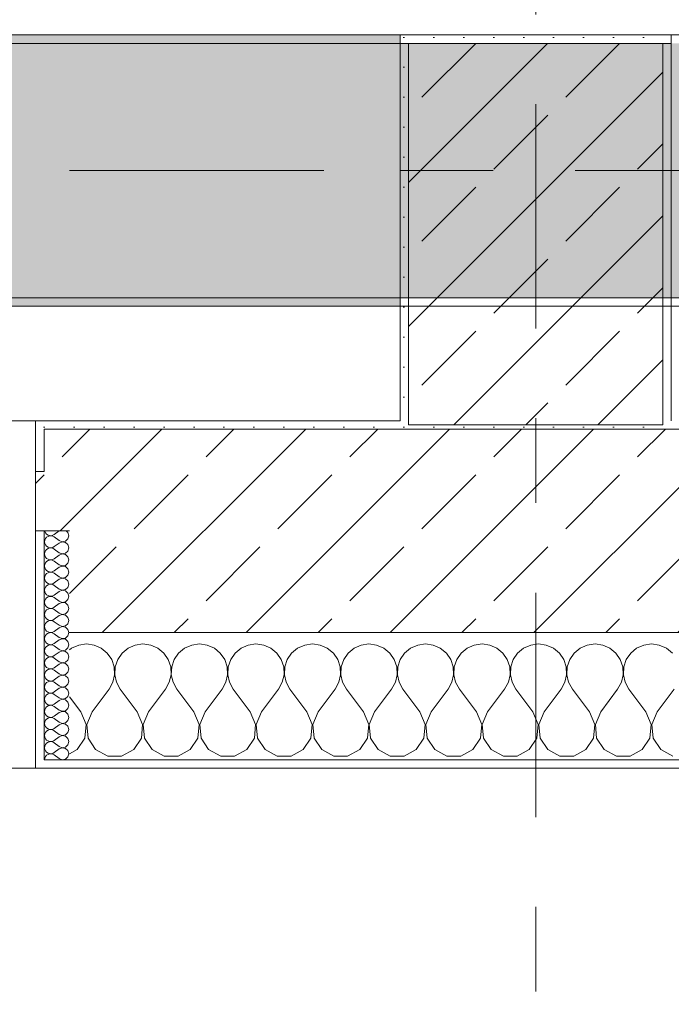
# Model space of a CAD drawing. Header units: metres. Extents: x -3.6 to 84.5, y -11 to 16.8.
# Tile 97 of 124: x 32.3 to 33.1, y -0.4 to 0.7. Entities that reach past the tile are written whole.
import ezdxf

# ---------------------------------------------------------------- set-up
doc = ezdxf.new("R2010")
doc.units = ezdxf.units.M
doc.header["$MEASUREMENT"] = 0
doc.linetypes.add('Achse', pattern=[0.2, 0.1, -0.05, 0, -0.05])
doc.linetypes.add('Strichlinie doppelt', pattern=[0.546806, 0.264583, -0.105833, 0.070556, -0.105833])
for name, color, linetype in [('451 - Universal.Achsen Raster', 7, 'Continuous'), ('604 - Struktur.Wand Aussen', 7, 'Continuous'), ('607 - Struktur.Stütze', 7, 'Continuous'), ('608 - Struktur.Träger', 7, 'Continuous')]:
    doc.layers.add(name, color=color, linetype=linetype)
pattern_1 = [(45, (0, 0), (-0.08485281, 0.08485281), []), (45, (-0.04243, 0.04243), (-0.08485281, 0.08485281), [0.09, -0.03])]
pattern_2 = [(45, (0, 0), (-0.01767767, 0.01767767), [0, -0.025])]
pattern_3 = [(0, (0, 0), (0, 0.08660254), [0, -0.05]), (0, (0.025, 0.0433), (0, 0.08660254), [0, -0.05])]

# ---------------------------------------------------------------- blocks, each defined once
blk = doc.blocks.new('*X81')
at = {"layer": '604 - Struktur.Wand Aussen', "color": 7, "linetype": 'Continuous', "lineweight": 5}
for p, q in [((32.3909, -0.0096), (32.3825, -0.0133)), ((32.4, -0.0083), (32.3909, -0.0096)), ((32.4091, -0.0096), (32.4, -0.0083)), ((32.4175, -0.0133), (32.4091, -0.0096)), ((32.4576, -0.0096), (32.4491, -0.0133)), ((32.4667, -0.0083), (32.4576, -0.0096)), ((32.4758, -0.0096), (32.4667, -0.0083)), ((32.4842, -0.0133), (32.4758, -0.0096)), ((32.5242, -0.0096), (32.5158, -0.0133)), ((32.5333, -0.0083), (32.5242, -0.0096)), ((32.5424, -0.0096), (32.5333, -0.0083)), ((32.5509, -0.0133), (32.5424, -0.0096)), ((32.5909, -0.0096), (32.5825, -0.0133)), ((32.6, -0.0083), (32.5909, -0.0096)), ((32.6091, -0.0096), (32.6, -0.0083)), ((32.6175, -0.0133), (32.6091, -0.0096)), ((32.6576, -0.0096), (32.6491, -0.0133)), ((32.6667, -0.0083), (32.6576, -0.0096)), ((32.6758, -0.0096), (32.6667, -0.0083)), ((32.6842, -0.0133), (32.6758, -0.0096)), ((32.7242, -0.0096), (32.7158, -0.0133)), ((32.7333, -0.0083), (32.7242, -0.0096)), ((32.7424, -0.0096), (32.7333, -0.0083)), ((32.7509, -0.0133), (32.7424, -0.0096)), ((32.7909, -0.0096), (32.7825, -0.0133)), ((32.8, -0.0083), (32.7909, -0.0096)), ((32.8091, -0.0096), (32.8, -0.0083)), ((32.8175, -0.0133), (32.8091, -0.0096)), ((32.8576, -0.0096), (32.8491, -0.0133)), ((32.8667, -0.0083), (32.8576, -0.0096)), ((32.8758, -0.0096), (32.8667, -0.0083)), ((32.8842, -0.0133), (32.8758, -0.0096)), ((32.9242, -0.0096), (32.9158, -0.0133)), ((32.9333, -0.0083), (32.9242, -0.0096)), ((32.9424, -0.0096), (32.9333, -0.0083)), ((32.9509, -0.0133), (32.9424, -0.0096)), ((32.9909, -0.0096), (32.9825, -0.0133)), ((33, -0.0083), (32.9909, -0.0096)), ((33.0091, -0.0096), (33, -0.0083)), ((33.0175, -0.0133), (33.0091, -0.0096)), ((33.0576, -0.0096), (33.0491, -0.0133)), ((33.0667, -0.0083), (33.0576, -0.0096)), ((33.0758, -0.0096), (33.0667, -0.0083)), ((33.0842, -0.0133), (33.0758, -0.0096)), ((32.3825, -0.0133), (32.38, -0.0154)), ((32.4246, -0.0192), (32.4175, -0.0133)), ((32.4298, -0.0268), (32.4246, -0.0192)), ((32.4421, -0.0192), (32.4369, -0.0268)), ((32.4491, -0.0133), (32.4421, -0.0192)), ((32.4913, -0.0192), (32.4842, -0.0133)), ((32.4965, -0.0268), (32.4913, -0.0192)), ((32.5087, -0.0192), (32.5035, -0.0268)), ((32.5158, -0.0133), (32.5087, -0.0192)), ((32.5579, -0.0192), (32.5509, -0.0133)), ((32.5631, -0.0268), (32.5579, -0.0192)), ((32.5754, -0.0192), (32.5702, -0.0268)), ((32.5825, -0.0133), (32.5754, -0.0192)), ((32.6246, -0.0192), (32.6175, -0.0133)), ((32.6298, -0.0268), (32.6246, -0.0192)), ((32.6421, -0.0192), (32.6369, -0.0268)), ((32.6491, -0.0133), (32.6421, -0.0192)), ((32.6913, -0.0192), (32.6842, -0.0133)), ((32.6965, -0.0268), (32.6913, -0.0192)), ((32.7087, -0.0192), (32.7035, -0.0268)), ((32.7158, -0.0133), (32.7087, -0.0192)), ((32.7579, -0.0192), (32.7509, -0.0133)), ((32.7631, -0.0268), (32.7579, -0.0192)), ((32.7754, -0.0192), (32.7702, -0.0268)), ((32.7825, -0.0133), (32.7754, -0.0192)), ((32.8246, -0.0192), (32.8175, -0.0133)), ((32.8298, -0.0268), (32.8246, -0.0192)), ((32.8421, -0.0192), (32.8369, -0.0268)), ((32.8491, -0.0133), (32.8421, -0.0192)), ((32.8913, -0.0192), (32.8842, -0.0133)), ((32.8965, -0.0268), (32.8913, -0.0192)), ((32.9087, -0.0192), (32.9035, -0.0268)), ((32.9158, -0.0133), (32.9087, -0.0192)), ((32.9579, -0.0192), (32.9509, -0.0133)), ((32.9631, -0.0268), (32.9579, -0.0192)), ((32.9754, -0.0192), (32.9702, -0.0268)), ((32.9825, -0.0133), (32.9754, -0.0192)), ((33.0246, -0.0192), (33.0175, -0.0133)), ((33.0298, -0.0268), (33.0246, -0.0192)), ((33.0421, -0.0192), (33.0369, -0.0268)), ((33.0491, -0.0133), (33.0421, -0.0192)), ((33.0913, -0.0192), (33.0842, -0.0133)), ((32.4328, -0.0355), (32.4298, -0.0268)), ((32.4369, -0.0268), (32.4339, -0.0355)), ((32.4994, -0.0355), (32.4965, -0.0268)), ((32.5035, -0.0268), (32.5006, -0.0355)), ((32.5661, -0.0355), (32.5631, -0.0268)), ((32.5702, -0.0268), (32.5672, -0.0355)), ((32.6328, -0.0355), (32.6298, -0.0268)), ((32.6369, -0.0268), (32.6339, -0.0355)), ((32.6994, -0.0355), (32.6965, -0.0268)), ((32.7035, -0.0268), (32.7006, -0.0355)), ((32.7661, -0.0355), (32.7631, -0.0268)), ((32.7702, -0.0268), (32.7672, -0.0355)), ((32.8328, -0.0355), (32.8298, -0.0268)), ((32.8369, -0.0268), (32.8339, -0.0355)), ((32.8994, -0.0355), (32.8965, -0.0268)), ((32.9035, -0.0268), (32.9006, -0.0355)), ((32.9661, -0.0355), (32.9631, -0.0268)), ((32.9702, -0.0268), (32.9672, -0.0355)), ((33.0328, -0.0355), (33.0298, -0.0268)), ((33.0369, -0.0268), (33.0339, -0.0355)), ((32.4311, -0.0536), (32.4332, -0.0447)), ((32.4332, -0.0447), (32.4328, -0.0355)), ((32.4339, -0.0355), (32.4335, -0.0447)), ((32.4335, -0.0447), (32.4355, -0.0536)), ((32.4978, -0.0536), (32.4999, -0.0447)), ((32.4999, -0.0447), (32.4994, -0.0355)), ((32.5006, -0.0355), (32.5001, -0.0447)), ((32.5001, -0.0447), (32.5022, -0.0536)), ((32.5645, -0.0536), (32.5665, -0.0447)), ((32.5665, -0.0447), (32.5661, -0.0355)), ((32.5672, -0.0355), (32.5668, -0.0447)), ((32.5668, -0.0447), (32.5689, -0.0536)), ((32.6311, -0.0536), (32.6332, -0.0447)), ((32.6332, -0.0447), (32.6328, -0.0355)), ((32.6339, -0.0355), (32.6335, -0.0447)), ((32.6335, -0.0447), (32.6355, -0.0536)), ((32.6978, -0.0536), (32.6999, -0.0447)), ((32.6999, -0.0447), (32.6994, -0.0355)), ((32.7006, -0.0355), (32.7001, -0.0447)), ((32.7001, -0.0447), (32.7022, -0.0536)), ((32.7645, -0.0536), (32.7665, -0.0447)), ((32.7665, -0.0447), (32.7661, -0.0355)), ((32.7672, -0.0355), (32.7668, -0.0447)), ((32.7668, -0.0447), (32.7689, -0.0536)), ((32.8311, -0.0536), (32.8332, -0.0447)), ((32.8332, -0.0447), (32.8328, -0.0355)), ((32.8339, -0.0355), (32.8335, -0.0447)), ((32.8335, -0.0447), (32.8355, -0.0536)), ((32.8978, -0.0536), (32.8999, -0.0447)), ((32.8999, -0.0447), (32.8994, -0.0355)), ((32.9006, -0.0355), (32.9001, -0.0447)), ((32.9001, -0.0447), (32.9022, -0.0536)), ((32.9645, -0.0536), (32.9665, -0.0447)), ((32.9665, -0.0447), (32.9661, -0.0355)), ((32.9672, -0.0355), (32.9668, -0.0447)), ((32.9668, -0.0447), (32.9689, -0.0536)), ((33.0311, -0.0536), (33.0332, -0.0447)), ((33.0332, -0.0447), (33.0328, -0.0355)), ((33.0339, -0.0355), (33.0335, -0.0447)), ((33.0335, -0.0447), (33.0355, -0.0536)), ((32.4267, -0.0617), (32.4311, -0.0536)), ((32.4355, -0.0536), (32.44, -0.0617)), ((32.4933, -0.0617), (32.4978, -0.0536)), ((32.5022, -0.0536), (32.5067, -0.0617)), ((32.56, -0.0617), (32.5645, -0.0536)), ((32.5689, -0.0536), (32.5733, -0.0617)), ((32.6267, -0.0617), (32.6311, -0.0536)), ((32.6355, -0.0536), (32.64, -0.0617)), ((32.6933, -0.0617), (32.6978, -0.0536)), ((32.7022, -0.0536), (32.7067, -0.0617)), ((32.76, -0.0617), (32.7645, -0.0536)), ((32.7689, -0.0536), (32.7733, -0.0617)), ((32.8267, -0.0617), (32.8311, -0.0536)), ((32.8355, -0.0536), (32.84, -0.0617)), ((32.8933, -0.0617), (32.8978, -0.0536)), ((32.9022, -0.0536), (32.9067, -0.0617)), ((32.96, -0.0617), (32.9645, -0.0536)), ((32.9689, -0.0536), (32.9733, -0.0617)), ((33.0267, -0.0617), (33.0311, -0.0536)), ((33.0355, -0.0536), (33.04, -0.0617)), ((32.4067, -0.0883), (32.4267, -0.0617)), ((32.46, -0.0883), (32.44, -0.0617)), ((32.4733, -0.0883), (32.4933, -0.0617)), ((32.5267, -0.0883), (32.5067, -0.0617)), ((32.54, -0.0883), (32.56, -0.0617)), ((32.5933, -0.0883), (32.5733, -0.0617)), ((32.6067, -0.0883), (32.6267, -0.0617)), ((32.66, -0.0883), (32.64, -0.0617)), ((32.6733, -0.0883), (32.6933, -0.0617)), ((32.7267, -0.0883), (32.7067, -0.0617)), ((32.74, -0.0883), (32.76, -0.0617)), ((32.7933, -0.0883), (32.7733, -0.0617)), ((32.8067, -0.0883), (32.8267, -0.0617)), ((32.86, -0.0883), (32.84, -0.0617)), ((32.8733, -0.0883), (32.8933, -0.0617)), ((32.9267, -0.0883), (32.9067, -0.0617)), ((32.94, -0.0883), (32.96, -0.0617)), ((32.9933, -0.0883), (32.9733, -0.0617)), ((33.0067, -0.0883), (33.0267, -0.0617)), ((33.06, -0.0883), (33.04, -0.0617)), ((33.0733, -0.0883), (33.0933, -0.0617)), ((32.3933, -0.0883), (32.38, -0.0706)), ((32.3996, -0.1033), (32.3933, -0.0883)), ((32.4067, -0.0883), (32.4004, -0.1033)), ((32.4663, -0.1033), (32.46, -0.0883)), ((32.4733, -0.0883), (32.467, -0.1033)), ((32.533, -0.1033), (32.5267, -0.0883)), ((32.54, -0.0883), (32.5337, -0.1033)), ((32.5996, -0.1033), (32.5933, -0.0883)), ((32.6067, -0.0883), (32.6004, -0.1033)), ((32.6663, -0.1033), (32.66, -0.0883)), ((32.6733, -0.0883), (32.667, -0.1033)), ((32.733, -0.1033), (32.7267, -0.0883)), ((32.74, -0.0883), (32.7337, -0.1033)), ((32.7996, -0.1033), (32.7933, -0.0883)), ((32.8067, -0.0883), (32.8004, -0.1033)), ((32.8663, -0.1033), (32.86, -0.0883)), ((32.8733, -0.0883), (32.867, -0.1033)), ((32.933, -0.1033), (32.9267, -0.0883)), ((32.94, -0.0883), (32.9337, -0.1033)), ((32.9996, -0.1033), (32.9933, -0.0883)), ((33.0067, -0.0883), (33.0004, -0.1033)), ((33.0663, -0.1033), (33.06, -0.0883)), ((33.0733, -0.0883), (33.067, -0.1033)), ((32.3981, -0.1195), (32.3996, -0.1033)), ((32.4004, -0.1033), (32.4019, -0.1195)), ((32.4648, -0.1195), (32.4663, -0.1033)), ((32.467, -0.1033), (32.4686, -0.1195)), ((32.5314, -0.1195), (32.533, -0.1033)), ((32.5337, -0.1033), (32.5352, -0.1195)), ((32.5981, -0.1195), (32.5996, -0.1033)), ((32.6004, -0.1033), (32.6019, -0.1195)), ((32.6648, -0.1195), (32.6663, -0.1033)), ((32.667, -0.1033), (32.6686, -0.1195)), ((32.7314, -0.1195), (32.733, -0.1033)), ((32.7337, -0.1033), (32.7352, -0.1195)), ((32.7981, -0.1195), (32.7996, -0.1033)), ((32.8004, -0.1033), (32.8019, -0.1195)), ((32.8648, -0.1195), (32.8663, -0.1033)), ((32.867, -0.1033), (32.8686, -0.1195)), ((32.9314, -0.1195), (32.933, -0.1033)), ((32.9337, -0.1033), (32.9352, -0.1195)), ((32.9981, -0.1195), (32.9996, -0.1033)), ((33.0004, -0.1033), (33.0019, -0.1195)), ((33.0648, -0.1195), (33.0663, -0.1033)), ((33.067, -0.1033), (33.0686, -0.1195)), ((32.3891, -0.133), (32.3981, -0.1195)), ((32.4019, -0.1195), (32.4109, -0.133)), ((32.4558, -0.133), (32.4648, -0.1195)), ((32.4686, -0.1195), (32.4776, -0.133)), ((32.5224, -0.133), (32.5314, -0.1195)), ((32.5352, -0.1195), (32.5442, -0.133)), ((32.5891, -0.133), (32.5981, -0.1195)), ((32.6019, -0.1195), (32.6109, -0.133)), ((32.6558, -0.133), (32.6648, -0.1195)), ((32.6686, -0.1195), (32.6776, -0.133)), ((32.7224, -0.133), (32.7314, -0.1195)), ((32.7352, -0.1195), (32.7442, -0.133)), ((32.7891, -0.133), (32.7981, -0.1195)), ((32.8019, -0.1195), (32.8109, -0.133)), ((32.8558, -0.133), (32.8648, -0.1195)), ((32.8686, -0.1195), (32.8776, -0.133)), ((32.9224, -0.133), (32.9314, -0.1195)), ((32.9352, -0.1195), (32.9442, -0.133)), ((32.9891, -0.133), (32.9981, -0.1195)), ((33.0019, -0.1195), (33.0109, -0.133)), ((33.0558, -0.133), (33.0648, -0.1195)), ((33.0686, -0.1195), (33.0776, -0.133)), ((32.38, -0.1379), (32.3891, -0.133)), ((32.4109, -0.133), (32.4252, -0.1407)), ((32.4415, -0.1407), (32.4558, -0.133)), ((32.4776, -0.133), (32.4919, -0.1407)), ((32.5081, -0.1407), (32.5224, -0.133)), ((32.5442, -0.133), (32.5585, -0.1407)), ((32.5748, -0.1407), (32.5891, -0.133)), ((32.6109, -0.133), (32.6252, -0.1407)), ((32.6415, -0.1407), (32.6558, -0.133)), ((32.6776, -0.133), (32.6919, -0.1407)), ((32.7081, -0.1407), (32.7224, -0.133)), ((32.7442, -0.133), (32.7585, -0.1407)), ((32.7748, -0.1407), (32.7891, -0.133)), ((32.8109, -0.133), (32.8252, -0.1407)), ((32.8415, -0.1407), (32.8558, -0.133)), ((32.8776, -0.133), (32.8919, -0.1407)), ((32.9081, -0.1407), (32.9224, -0.133)), ((32.9442, -0.133), (32.9585, -0.1407)), ((32.9748, -0.1407), (32.9891, -0.133)), ((33.0109, -0.133), (33.0252, -0.1407)), ((33.0415, -0.1407), (33.0558, -0.133)), ((33.0776, -0.133), (33.0919, -0.1407)), ((32.4252, -0.1407), (32.4415, -0.1407)), ((32.4919, -0.1407), (32.5081, -0.1407)), ((32.5585, -0.1407), (32.5748, -0.1407)), ((32.6252, -0.1407), (32.6415, -0.1407)), ((32.6919, -0.1407), (32.7081, -0.1407)), ((32.7585, -0.1407), (32.7748, -0.1407)), ((32.8252, -0.1407), (32.8415, -0.1407)), ((32.8919, -0.1407), (32.9081, -0.1407)), ((32.9585, -0.1407), (32.9748, -0.1407)), ((33.0252, -0.1407), (33.0415, -0.1407))]:
    blk.add_line(p, q, dxfattribs=at)
blk = doc.blocks.new('*X99')
at = {"layer": '604 - Struktur.Wand Aussen', "color": 7, "linetype": 'Continuous', "lineweight": 5}
for p, q in [((32.3509, 0.125), (32.351, 0.1245)), ((32.351, 0.1245), (32.3518, 0.1227)), ((32.3518, 0.1227), (32.353, 0.1212)), ((32.353, 0.1174), (32.3518, 0.1159)), ((32.353, 0.1212), (32.3547, 0.12)), ((32.3547, 0.1185), (32.353, 0.1174)), ((32.3547, 0.12), (32.3565, 0.1194)), ((32.3565, 0.1192), (32.3547, 0.1185)), ((32.3565, 0.1194), (32.3585, 0.1193)), ((32.3585, 0.1193), (32.3565, 0.1192)), ((32.3585, 0.1193), (32.3604, 0.1198)), ((32.3604, 0.1188), (32.3585, 0.1193)), ((32.3604, 0.1198), (32.3621, 0.1207)), ((32.3621, 0.1179), (32.3604, 0.1188)), ((32.3679, 0.125), (32.3621, 0.1207)), ((32.3679, 0.1136), (32.3621, 0.1179)), ((32.3782, 0.123), (32.3761, 0.125)), ((32.3793, 0.1193), (32.3782, 0.123)), ((32.3782, 0.1155), (32.3793, 0.1193)), ((32.351, 0.1141), (32.3507, 0.1121)), ((32.3507, 0.1121), (32.351, 0.1102)), ((32.3518, 0.1159), (32.351, 0.1141)), ((32.351, 0.1102), (32.3518, 0.1084)), ((32.3518, 0.1084), (32.353, 0.1069)), ((32.353, 0.1069), (32.3547, 0.1058)), ((32.3547, 0.1058), (32.3565, 0.1051)), ((32.3565, 0.1049), (32.3547, 0.1042)), ((32.3565, 0.1051), (32.3585, 0.105)), ((32.3585, 0.105), (32.3565, 0.1049)), ((32.3585, 0.105), (32.3604, 0.1055)), ((32.3604, 0.1045), (32.3585, 0.105)), ((32.3604, 0.1055), (32.3621, 0.1064)), ((32.3621, 0.1036), (32.3604, 0.1045)), ((32.3679, 0.1107), (32.3621, 0.1064)), ((32.3679, 0.1136), (32.3715, 0.1122)), ((32.3715, 0.1121), (32.3679, 0.1107)), ((32.3715, 0.1122), (32.3753, 0.1129)), ((32.3753, 0.1114), (32.3715, 0.1121)), ((32.3753, 0.1129), (32.3782, 0.1155)), ((32.3782, 0.1088), (32.3753, 0.1114)), ((32.3793, 0.105), (32.3782, 0.1088)), ((32.3782, 0.1012), (32.3793, 0.105)), ((32.351, 0.0998), (32.3507, 0.0979)), ((32.3507, 0.0979), (32.351, 0.0959)), ((32.3518, 0.1016), (32.351, 0.0998)), ((32.351, 0.0959), (32.3518, 0.0941)), ((32.353, 0.1031), (32.3518, 0.1016)), ((32.3518, 0.0941), (32.353, 0.0926)), ((32.3547, 0.1042), (32.353, 0.1031)), ((32.3679, 0.0993), (32.3621, 0.1036)), ((32.3679, 0.0964), (32.3621, 0.0921)), ((32.3679, 0.0993), (32.3715, 0.0979)), ((32.3715, 0.0978), (32.3679, 0.0964)), ((32.3715, 0.0979), (32.3753, 0.0986)), ((32.3753, 0.0971), (32.3715, 0.0978)), ((32.3753, 0.0986), (32.3782, 0.1012)), ((32.3782, 0.0945), (32.3753, 0.0971)), ((32.3793, 0.0907), (32.3782, 0.0945)), ((32.351, 0.0855), (32.3507, 0.0836)), ((32.3507, 0.0836), (32.351, 0.0816)), ((32.3518, 0.0873), (32.351, 0.0855)), ((32.351, 0.0816), (32.3518, 0.0798)), ((32.353, 0.0888), (32.3518, 0.0873)), ((32.353, 0.0926), (32.3547, 0.0915)), ((32.3547, 0.09), (32.353, 0.0888)), ((32.3547, 0.0915), (32.3565, 0.0908)), ((32.3565, 0.0906), (32.3547, 0.09)), ((32.3565, 0.0908), (32.3585, 0.0907)), ((32.3585, 0.0907), (32.3565, 0.0906)), ((32.3585, 0.0907), (32.3604, 0.0912)), ((32.3604, 0.0902), (32.3585, 0.0907)), ((32.3604, 0.0912), (32.3621, 0.0921)), ((32.3621, 0.0893), (32.3604, 0.0902)), ((32.3679, 0.085), (32.3621, 0.0893)), ((32.3679, 0.0821), (32.3621, 0.0779)), ((32.3679, 0.085), (32.3715, 0.0836)), ((32.3715, 0.0835), (32.3679, 0.0821)), ((32.3715, 0.0836), (32.3753, 0.0843)), ((32.3753, 0.0828), (32.3715, 0.0835)), ((32.3753, 0.0843), (32.3782, 0.087)), ((32.3782, 0.0802), (32.3753, 0.0828)), ((32.3782, 0.087), (32.3793, 0.0907)), ((32.351, 0.0712), (32.3507, 0.0693)), ((32.3518, 0.073), (32.351, 0.0712)), ((32.3518, 0.0798), (32.353, 0.0783)), ((32.353, 0.0746), (32.3518, 0.073)), ((32.353, 0.0783), (32.3547, 0.0772)), ((32.3547, 0.0757), (32.353, 0.0746)), ((32.3547, 0.0772), (32.3565, 0.0766)), ((32.3565, 0.0763), (32.3547, 0.0757)), ((32.3565, 0.0766), (32.3585, 0.0765)), ((32.3585, 0.0764), (32.3565, 0.0763)), ((32.3585, 0.0765), (32.3604, 0.0769)), ((32.3604, 0.076), (32.3585, 0.0764)), ((32.3604, 0.0769), (32.3621, 0.0779)), ((32.3621, 0.075), (32.3604, 0.076)), ((32.3679, 0.0707), (32.3621, 0.075)), ((32.3679, 0.0707), (32.3715, 0.0693)), ((32.3715, 0.0693), (32.3753, 0.07)), ((32.3753, 0.07), (32.3782, 0.0727)), ((32.3793, 0.0764), (32.3782, 0.0802)), ((32.3782, 0.0727), (32.3793, 0.0764)), ((32.3507, 0.0693), (32.351, 0.0673)), ((32.351, 0.0673), (32.3518, 0.0655)), ((32.3518, 0.0588), (32.351, 0.057)), ((32.3518, 0.0655), (32.353, 0.064)), ((32.353, 0.0603), (32.3518, 0.0588)), ((32.353, 0.064), (32.3547, 0.0629)), ((32.3547, 0.0614), (32.353, 0.0603)), ((32.3547, 0.0629), (32.3565, 0.0623)), ((32.3565, 0.062), (32.3547, 0.0614)), ((32.3565, 0.0623), (32.3585, 0.0622)), ((32.3585, 0.0621), (32.3565, 0.062)), ((32.3585, 0.0622), (32.3604, 0.0626)), ((32.3604, 0.0617), (32.3585, 0.0621)), ((32.3604, 0.0626), (32.3621, 0.0636)), ((32.3621, 0.0607), (32.3604, 0.0617)), ((32.3679, 0.0679), (32.3621, 0.0636)), ((32.3679, 0.0564), (32.3621, 0.0607)), ((32.3715, 0.0693), (32.3679, 0.0679)), ((32.3753, 0.0685), (32.3715, 0.0693)), ((32.3782, 0.0659), (32.3753, 0.0685)), ((32.3753, 0.0558), (32.3782, 0.0584)), ((32.3793, 0.0621), (32.3782, 0.0659)), ((32.3782, 0.0584), (32.3793, 0.0621)), ((32.351, 0.057), (32.3507, 0.055)), ((32.3507, 0.055), (32.351, 0.053)), ((32.351, 0.053), (32.3518, 0.0512)), ((32.3518, 0.0512), (32.353, 0.0497)), ((32.353, 0.0497), (32.3547, 0.0486)), ((32.3547, 0.0471), (32.353, 0.046)), ((32.3547, 0.0486), (32.3565, 0.048)), ((32.3565, 0.0477), (32.3547, 0.0471)), ((32.3565, 0.048), (32.3585, 0.0479)), ((32.3585, 0.0478), (32.3565, 0.0477)), ((32.3585, 0.0479), (32.3604, 0.0483)), ((32.3604, 0.0474), (32.3585, 0.0478)), ((32.3604, 0.0483), (32.3621, 0.0493)), ((32.3621, 0.0464), (32.3604, 0.0474)), ((32.3679, 0.0536), (32.3621, 0.0493)), ((32.3679, 0.0564), (32.3715, 0.055)), ((32.3715, 0.055), (32.3679, 0.0536)), ((32.3715, 0.055), (32.3753, 0.0558)), ((32.3753, 0.0542), (32.3715, 0.055)), ((32.3782, 0.0516), (32.3753, 0.0542)), ((32.3793, 0.0479), (32.3782, 0.0516)), ((32.3782, 0.0441), (32.3793, 0.0479)), ((32.351, 0.0427), (32.3507, 0.0407)), ((32.3507, 0.0407), (32.351, 0.0388)), ((32.3518, 0.0445), (32.351, 0.0427)), ((32.351, 0.0388), (32.3518, 0.037)), ((32.353, 0.046), (32.3518, 0.0445)), ((32.3518, 0.037), (32.353, 0.0354)), ((32.353, 0.0354), (32.3547, 0.0343)), ((32.3604, 0.034), (32.3621, 0.035)), ((32.3679, 0.0421), (32.3621, 0.0464)), ((32.3679, 0.0393), (32.3621, 0.035)), ((32.3679, 0.0421), (32.3715, 0.0407)), ((32.3715, 0.0407), (32.3679, 0.0393)), ((32.3715, 0.0407), (32.3753, 0.0415)), ((32.3753, 0.04), (32.3715, 0.0407)), ((32.3753, 0.0415), (32.3782, 0.0441)), ((32.3782, 0.0373), (32.3753, 0.04)), ((32.3793, 0.0336), (32.3782, 0.0373)), ((32.351, 0.0284), (32.3507, 0.0264)), ((32.3507, 0.0264), (32.351, 0.0245)), ((32.3518, 0.0302), (32.351, 0.0284)), ((32.351, 0.0245), (32.3518, 0.0227)), ((32.353, 0.0317), (32.3518, 0.0302)), ((32.3547, 0.0328), (32.353, 0.0317)), ((32.3547, 0.0343), (32.3565, 0.0337)), ((32.3565, 0.0334), (32.3547, 0.0328)), ((32.3565, 0.0337), (32.3585, 0.0336)), ((32.3585, 0.0335), (32.3565, 0.0334)), ((32.3585, 0.0336), (32.3604, 0.034)), ((32.3604, 0.0331), (32.3585, 0.0335)), ((32.3621, 0.0321), (32.3604, 0.0331)), ((32.3679, 0.0279), (32.3621, 0.0321)), ((32.3679, 0.025), (32.3621, 0.0207)), ((32.3679, 0.0279), (32.3715, 0.0265)), ((32.3715, 0.0264), (32.3679, 0.025)), ((32.3715, 0.0265), (32.3753, 0.0272)), ((32.3753, 0.0257), (32.3715, 0.0264)), ((32.3753, 0.0272), (32.3782, 0.0298)), ((32.3782, 0.023), (32.3753, 0.0257)), ((32.3782, 0.0298), (32.3793, 0.0336)), ((32.351, 0.0141), (32.3507, 0.0121)), ((32.3507, 0.0121), (32.351, 0.0102)), ((32.3518, 0.0159), (32.351, 0.0141)), ((32.3518, 0.0227), (32.353, 0.0212)), ((32.353, 0.0174), (32.3518, 0.0159)), ((32.353, 0.0212), (32.3547, 0.02)), ((32.3547, 0.0185), (32.353, 0.0174)), ((32.3547, 0.02), (32.3565, 0.0194)), ((32.3565, 0.0192), (32.3547, 0.0185)), ((32.3565, 0.0194), (32.3585, 0.0193)), ((32.3585, 0.0193), (32.3565, 0.0192)), ((32.3585, 0.0193), (32.3604, 0.0198)), ((32.3604, 0.0188), (32.3585, 0.0193)), ((32.3604, 0.0198), (32.3621, 0.0207)), ((32.3621, 0.0179), (32.3604, 0.0188)), ((32.3679, 0.0136), (32.3621, 0.0179)), ((32.3679, 0.0136), (32.3715, 0.0122)), ((32.3715, 0.0121), (32.3679, 0.0107)), ((32.3715, 0.0122), (32.3753, 0.0129)), ((32.3753, 0.0114), (32.3715, 0.0121)), ((32.3753, 0.0129), (32.3782, 0.0155)), ((32.3793, 0.0193), (32.3782, 0.023)), ((32.3782, 0.0155), (32.3793, 0.0193)), ((32.351, 0.0102), (32.3518, 0.0084)), ((32.3518, 0.0016), (32.351, -0.0002)), ((32.3518, 0.0084), (32.353, 0.0069)), ((32.353, 0.0031), (32.3518, 0.0016)), ((32.353, 0.0069), (32.3547, 0.0058)), ((32.3547, 0.0042), (32.353, 0.0031)), ((32.3547, 0.0058), (32.3565, 0.0051)), ((32.3565, 0.0049), (32.3547, 0.0042)), ((32.3565, 0.0051), (32.3585, 0.005)), ((32.3585, 0.005), (32.3565, 0.0049)), ((32.3585, 0.005), (32.3604, 0.0055)), ((32.3604, 0.0045), (32.3585, 0.005)), ((32.3604, 0.0055), (32.3621, 0.0064)), ((32.3621, 0.0036), (32.3604, 0.0045)), ((32.3679, 0.0107), (32.3621, 0.0064)), ((32.3679, -0.0007), (32.3621, 0.0036)), ((32.3782, 0.0088), (32.3753, 0.0114)), ((32.3753, -0.0014), (32.3782, 0.0012)), ((32.3793, 0.005), (32.3782, 0.0088)), ((32.3782, 0.0012), (32.3793, 0.005)), ((32.351, -0.0002), (32.3507, -0.0021)), ((32.3507, -0.0021), (32.351, -0.0041)), ((32.351, -0.0041), (32.3518, -0.0059)), ((32.3518, -0.0059), (32.353, -0.0074)), ((32.353, -0.0112), (32.3518, -0.0127)), ((32.353, -0.0074), (32.3547, -0.0085)), ((32.3547, -0.01), (32.353, -0.0112)), ((32.3547, -0.0085), (32.3565, -0.0092)), ((32.3565, -0.0094), (32.3547, -0.01)), ((32.3565, -0.0092), (32.3585, -0.0093)), ((32.3585, -0.0093), (32.3565, -0.0094)), ((32.3585, -0.0093), (32.3604, -0.0088)), ((32.3604, -0.0098), (32.3585, -0.0093)), ((32.3604, -0.0088), (32.3621, -0.0079)), ((32.3621, -0.0107), (32.3604, -0.0098)), ((32.3679, -0.0036), (32.3621, -0.0079)), ((32.3679, -0.015), (32.3621, -0.0107)), ((32.3679, -0.0007), (32.3715, -0.0021)), ((32.3715, -0.0022), (32.3679, -0.0036)), ((32.3715, -0.0021), (32.3753, -0.0014)), ((32.3753, -0.0029), (32.3715, -0.0022)), ((32.3782, -0.0055), (32.3753, -0.0029)), ((32.3793, -0.0093), (32.3782, -0.0055)), ((32.3782, -0.013), (32.3793, -0.0093)), ((32.351, -0.0145), (32.3507, -0.0164)), ((32.3507, -0.0164), (32.351, -0.0184)), ((32.3518, -0.0127), (32.351, -0.0145)), ((32.351, -0.0184), (32.3518, -0.0202)), ((32.3518, -0.0202), (32.353, -0.0217)), ((32.353, -0.0217), (32.3547, -0.0228)), ((32.3547, -0.0228), (32.3565, -0.0234)), ((32.3585, -0.0235), (32.3604, -0.0231)), ((32.3604, -0.0231), (32.3621, -0.0221)), ((32.3679, -0.0179), (32.3621, -0.0221)), ((32.3679, -0.015), (32.3715, -0.0164)), ((32.3715, -0.0165), (32.3679, -0.0179)), ((32.3715, -0.0164), (32.3753, -0.0157)), ((32.3753, -0.0172), (32.3715, -0.0165)), ((32.3753, -0.0157), (32.3782, -0.013)), ((32.3782, -0.0198), (32.3753, -0.0172)), ((32.3793, -0.0236), (32.3782, -0.0198)), ((32.351, -0.0288), (32.3507, -0.0307)), ((32.3507, -0.0307), (32.351, -0.0327)), ((32.3518, -0.027), (32.351, -0.0288)), ((32.351, -0.0327), (32.3518, -0.0345)), ((32.353, -0.0254), (32.3518, -0.027)), ((32.3518, -0.0345), (32.353, -0.036)), ((32.3547, -0.0243), (32.353, -0.0254)), ((32.3565, -0.0237), (32.3547, -0.0243)), ((32.3565, -0.0234), (32.3585, -0.0235)), ((32.3585, -0.0236), (32.3565, -0.0237)), ((32.3604, -0.024), (32.3585, -0.0236)), ((32.3621, -0.025), (32.3604, -0.024)), ((32.3679, -0.0293), (32.3621, -0.025)), ((32.3679, -0.0321), (32.3621, -0.0364)), ((32.3679, -0.0293), (32.3715, -0.0307)), ((32.3715, -0.0307), (32.3679, -0.0321)), ((32.3715, -0.0307), (32.3753, -0.03)), ((32.3753, -0.0315), (32.3715, -0.0307)), ((32.3753, -0.03), (32.3782, -0.0273)), ((32.3782, -0.0341), (32.3753, -0.0315)), ((32.3782, -0.0273), (32.3793, -0.0236)), ((32.3793, -0.0379), (32.3782, -0.0341)), ((32.351, -0.043), (32.3507, -0.045)), ((32.3507, -0.045), (32.351, -0.047)), ((32.3518, -0.0412), (32.351, -0.043)), ((32.353, -0.0397), (32.3518, -0.0412)), ((32.353, -0.036), (32.3547, -0.0371)), ((32.3547, -0.0386), (32.353, -0.0397)), ((32.3547, -0.0371), (32.3565, -0.0377)), ((32.3565, -0.038), (32.3547, -0.0386)), ((32.3565, -0.0377), (32.3585, -0.0378)), ((32.3585, -0.0379), (32.3565, -0.038)), ((32.3585, -0.0378), (32.3604, -0.0374)), ((32.3604, -0.0383), (32.3585, -0.0379)), ((32.3604, -0.0374), (32.3621, -0.0364)), ((32.3621, -0.0393), (32.3604, -0.0383)), ((32.3679, -0.0436), (32.3621, -0.0393)), ((32.3679, -0.0464), (32.3621, -0.0507)), ((32.3679, -0.0436), (32.3715, -0.045)), ((32.3715, -0.045), (32.3679, -0.0464)), ((32.3715, -0.045), (32.3753, -0.0442)), ((32.3753, -0.0458), (32.3715, -0.045)), ((32.3753, -0.0442), (32.3782, -0.0416)), ((32.3782, -0.0484), (32.3753, -0.0458)), ((32.3782, -0.0416), (32.3793, -0.0379)), ((32.351, -0.0573), (32.3507, -0.0593)), ((32.351, -0.047), (32.3518, -0.0488)), ((32.3518, -0.0555), (32.351, -0.0573)), ((32.3518, -0.0488), (32.353, -0.0503)), ((32.353, -0.054), (32.3518, -0.0555)), ((32.353, -0.0503), (32.3547, -0.0514)), ((32.3547, -0.0529), (32.353, -0.054)), ((32.3547, -0.0514), (32.3565, -0.052)), ((32.3565, -0.0523), (32.3547, -0.0529)), ((32.3565, -0.052), (32.3585, -0.0521)), ((32.3585, -0.0522), (32.3565, -0.0523)), ((32.3585, -0.0521), (32.3604, -0.0517)), ((32.3604, -0.0526), (32.3585, -0.0522)), ((32.3604, -0.0517), (32.3621, -0.0507)), ((32.3621, -0.0536), (32.3604, -0.0526)), ((32.3679, -0.0579), (32.3621, -0.0536)), ((32.3679, -0.0579), (32.3715, -0.0593)), ((32.3753, -0.0585), (32.3782, -0.0559)), ((32.3793, -0.0521), (32.3782, -0.0484)), ((32.3782, -0.0559), (32.3793, -0.0521)), ((32.3507, -0.0593), (32.351, -0.0612)), ((32.351, -0.0612), (32.3518, -0.063)), ((32.3518, -0.063), (32.353, -0.0646)), ((32.353, -0.0683), (32.3518, -0.0698)), ((32.353, -0.0646), (32.3547, -0.0657)), ((32.3547, -0.0672), (32.353, -0.0683)), ((32.3547, -0.0657), (32.3565, -0.0663)), ((32.3565, -0.0666), (32.3547, -0.0672)), ((32.3565, -0.0663), (32.3585, -0.0664)), ((32.3585, -0.0665), (32.3565, -0.0666)), ((32.3585, -0.0664), (32.3604, -0.066)), ((32.3604, -0.0669), (32.3585, -0.0665)), ((32.3604, -0.066), (32.3621, -0.065)), ((32.3621, -0.0679), (32.3604, -0.0669)), ((32.3679, -0.0607), (32.3621, -0.065)), ((32.3679, -0.0721), (32.3621, -0.0679)), ((32.3715, -0.0593), (32.3679, -0.0607)), ((32.3715, -0.0593), (32.3753, -0.0585)), ((32.3753, -0.06), (32.3715, -0.0593)), ((32.3782, -0.0627), (32.3753, -0.06)), ((32.3793, -0.0664), (32.3782, -0.0627)), ((32.3782, -0.0702), (32.3793, -0.0664)), ((32.351, -0.0716), (32.3507, -0.0736)), ((32.3507, -0.0736), (32.351, -0.0755)), ((32.3518, -0.0698), (32.351, -0.0716)), ((32.351, -0.0755), (32.3518, -0.0773)), ((32.3518, -0.0773), (32.353, -0.0788)), ((32.353, -0.0788), (32.3547, -0.08)), ((32.3547, -0.08), (32.3565, -0.0806)), ((32.3565, -0.0808), (32.3547, -0.0815)), ((32.3565, -0.0806), (32.3585, -0.0807)), ((32.3585, -0.0807), (32.3565, -0.0808)), ((32.3585, -0.0807), (32.3604, -0.0802)), ((32.3604, -0.0812), (32.3585, -0.0807)), ((32.3604, -0.0802), (32.3621, -0.0793)), ((32.3621, -0.0821), (32.3604, -0.0812)), ((32.3679, -0.075), (32.3621, -0.0793)), ((32.3679, -0.0721), (32.3715, -0.0735)), ((32.3715, -0.0736), (32.3679, -0.075)), ((32.3715, -0.0735), (32.3753, -0.0728)), ((32.3753, -0.0743), (32.3715, -0.0736)), ((32.3753, -0.0728), (32.3782, -0.0702)), ((32.3782, -0.077), (32.3753, -0.0743)), ((32.3793, -0.0807), (32.3782, -0.077)), ((32.3782, -0.0845), (32.3793, -0.0807)), ((32.351, -0.0859), (32.3507, -0.0879)), ((32.3507, -0.0879), (32.351, -0.0898)), ((32.3518, -0.0841), (32.351, -0.0859)), ((32.351, -0.0898), (32.3518, -0.0916)), ((32.353, -0.0826), (32.3518, -0.0841)), ((32.3518, -0.0916), (32.353, -0.0931)), ((32.3547, -0.0815), (32.353, -0.0826)), ((32.3679, -0.0864), (32.3621, -0.0821)), ((32.3679, -0.0893), (32.3621, -0.0936)), ((32.3679, -0.0864), (32.3715, -0.0878)), ((32.3715, -0.0879), (32.3679, -0.0893)), ((32.3715, -0.0878), (32.3753, -0.0871)), ((32.3753, -0.0886), (32.3715, -0.0879)), ((32.3753, -0.0871), (32.3782, -0.0845)), ((32.3782, -0.0912), (32.3753, -0.0886)), ((32.3793, -0.095), (32.3782, -0.0912)), ((32.351, -0.1002), (32.3507, -0.1021)), ((32.3507, -0.1021), (32.351, -0.1041)), ((32.3518, -0.0984), (32.351, -0.1002)), ((32.351, -0.1041), (32.3518, -0.1059)), ((32.353, -0.0969), (32.3518, -0.0984)), ((32.353, -0.0931), (32.3547, -0.0942)), ((32.3547, -0.0958), (32.353, -0.0969)), ((32.3547, -0.0942), (32.3565, -0.0949)), ((32.3565, -0.0951), (32.3547, -0.0958)), ((32.3565, -0.0949), (32.3585, -0.095)), ((32.3585, -0.095), (32.3565, -0.0951)), ((32.3585, -0.095), (32.3604, -0.0945)), ((32.3604, -0.0955), (32.3585, -0.095)), ((32.3604, -0.0945), (32.3621, -0.0936)), ((32.3621, -0.0964), (32.3604, -0.0955)), ((32.3679, -0.1007), (32.3621, -0.0964)), ((32.3679, -0.1036), (32.3621, -0.1079)), ((32.3679, -0.1007), (32.3715, -0.1021)), ((32.3715, -0.1022), (32.3679, -0.1036)), ((32.3715, -0.1021), (32.3753, -0.1014)), ((32.3753, -0.1029), (32.3715, -0.1022)), ((32.3753, -0.1014), (32.3782, -0.0988)), ((32.3782, -0.1055), (32.3753, -0.1029)), ((32.3782, -0.0988), (32.3793, -0.095)), ((32.351, -0.1145), (32.3507, -0.1164)), ((32.3518, -0.1127), (32.351, -0.1145)), ((32.3518, -0.1059), (32.353, -0.1074)), ((32.353, -0.1112), (32.3518, -0.1127)), ((32.353, -0.1074), (32.3547, -0.1085)), ((32.3547, -0.11), (32.353, -0.1112)), ((32.3547, -0.1085), (32.3565, -0.1092)), ((32.3565, -0.1094), (32.3547, -0.11)), ((32.3565, -0.1092), (32.3585, -0.1093)), ((32.3585, -0.1093), (32.3565, -0.1094)), ((32.3585, -0.1093), (32.3604, -0.1088)), ((32.3604, -0.1098), (32.3585, -0.1093)), ((32.3604, -0.1088), (32.3621, -0.1079)), ((32.3621, -0.1107), (32.3604, -0.1098)), ((32.3679, -0.115), (32.3621, -0.1107)), ((32.3679, -0.115), (32.3715, -0.1164)), ((32.3715, -0.1164), (32.3753, -0.1157)), ((32.3753, -0.1157), (32.3782, -0.113)), ((32.3793, -0.1093), (32.3782, -0.1055)), ((32.3782, -0.113), (32.3793, -0.1093)), ((32.3507, -0.1164), (32.351, -0.1184)), ((32.351, -0.1184), (32.3518, -0.1202)), ((32.3518, -0.127), (32.351, -0.1288)), ((32.3518, -0.1202), (32.353, -0.1217)), ((32.353, -0.1254), (32.3518, -0.127)), ((32.353, -0.1217), (32.3547, -0.1228)), ((32.3547, -0.1243), (32.353, -0.1254)), ((32.3547, -0.1228), (32.3565, -0.1234)), ((32.3565, -0.1237), (32.3547, -0.1243)), ((32.3565, -0.1234), (32.3585, -0.1235)), ((32.3585, -0.1236), (32.3565, -0.1237)), ((32.3585, -0.1235), (32.3604, -0.1231)), ((32.3604, -0.124), (32.3585, -0.1236)), ((32.3604, -0.1231), (32.3621, -0.1221)), ((32.3621, -0.125), (32.3604, -0.124)), ((32.3679, -0.1179), (32.3621, -0.1221)), ((32.3679, -0.1293), (32.3621, -0.125)), ((32.3715, -0.1165), (32.3679, -0.1179)), ((32.3753, -0.1172), (32.3715, -0.1165)), ((32.3782, -0.1198), (32.3753, -0.1172)), ((32.3753, -0.13), (32.3782, -0.1273)), ((32.3793, -0.1236), (32.3782, -0.1198)), ((32.3782, -0.1273), (32.3793, -0.1236)), ((32.351, -0.1288), (32.3507, -0.1307)), ((32.3507, -0.1307), (32.351, -0.1327)), ((32.351, -0.1327), (32.3518, -0.1345)), ((32.3518, -0.1345), (32.353, -0.136)), ((32.353, -0.136), (32.3547, -0.1371)), ((32.3547, -0.1386), (32.353, -0.1397)), ((32.3547, -0.1371), (32.3565, -0.1377)), ((32.3565, -0.138), (32.3547, -0.1386)), ((32.3565, -0.1377), (32.3585, -0.1378)), ((32.3585, -0.1379), (32.3565, -0.138)), ((32.3585, -0.1378), (32.3604, -0.1374)), ((32.3604, -0.1383), (32.3585, -0.1379)), ((32.3604, -0.1374), (32.3621, -0.1364)), ((32.3621, -0.1393), (32.3604, -0.1383)), ((32.3679, -0.1321), (32.3621, -0.1364)), ((32.3679, -0.1436), (32.3621, -0.1393)), ((32.3679, -0.1293), (32.3715, -0.1307)), ((32.3715, -0.1307), (32.3679, -0.1321)), ((32.3715, -0.1307), (32.3753, -0.13)), ((32.3753, -0.1315), (32.3715, -0.1307)), ((32.3782, -0.1341), (32.3753, -0.1315)), ((32.3793, -0.1379), (32.3782, -0.1341)), ((32.3782, -0.1416), (32.3793, -0.1379)), ((32.351, -0.143), (32.3507, -0.145)), ((32.3518, -0.1412), (32.351, -0.143)), ((32.353, -0.1397), (32.3518, -0.1412)), ((32.3679, -0.1436), (32.3715, -0.145)), ((32.3715, -0.145), (32.3753, -0.1442)), ((32.3753, -0.1442), (32.3782, -0.1416))]:
    blk.add_line(p, q, dxfattribs=at)

msp = doc.modelspace()

# ---------------------------------------------------------------- hatches: boundary and pattern name
at = {"layer": '604 - Struktur.Wand Aussen', "linetype": 'Continuous', "lineweight": 0, "true_color": 0x000000}
h = msp.add_hatch(dxfattribs=at)
h.set_pattern_fill('Gips_0001', color=18, style=0, pattern_type=2)
h.set_pattern_definition(pattern_2)
h.paths.add_polyline_path([(32.34, 0.255), (32.34, 0.195), (32.35, 0.195), (32.35, 0.255)])
h = msp.add_hatch(dxfattribs=at)
h.set_pattern_fill('Beton__Stahlbeton_0001', color=18, style=0, pattern_type=2)
h.set_pattern_definition(pattern_1)
h.paths.add_polyline_path([(32.34, 0.125), (32.35, 0.125), (32.38, 0.125), (32.38, 0.005), (33.5, 0.005), (33.5, 0.125), (33.53, 0.125), (33.54, 0.125), (33.54, 0.195), (33.53, 0.195), (33.53, 0.245), (32.35, 0.245), (32.35, 0.195), (32.34, 0.195)])
h = msp.add_hatch(dxfattribs=at)
h.set_pattern_fill('Gips_0001', color=18, style=0, pattern_type=2)
h.set_pattern_definition(pattern_2)
h.paths.add_polyline_path([(32.35, 0.255), (32.35, 0.245), (32.77, 0.245), (32.77, 0.255)])
h = msp.add_hatch(dxfattribs=at)
h.set_pattern_fill('Verputz_0001', color=18, style=0, pattern_type=2)
h.set_pattern_definition(pattern_3)
h.paths.add_polyline_path([(32.35, 0.125), (32.34, 0.125), (32.34, -0.155), (32.35, -0.155)])
h = msp.add_hatch(dxfattribs=at)
h.set_pattern_fill('Verputz_0001', color=18, style=0, pattern_type=2)
h.set_pattern_definition(pattern_3)
h.paths.add_polyline_path([(32.35, -0.145), (32.35, -0.155), (33.53, -0.155), (33.53, -0.145)])
at = {"layer": '607 - Struktur.Stütze', "linetype": 'Continuous', "lineweight": 0, "true_color": 0x000000}
h = msp.add_hatch(dxfattribs=at)
h.set_pattern_fill('Gips_0001', color=18, style=0, pattern_type=2)
h.set_pattern_definition(pattern_2)
h.paths.add_polyline_path([(32.77, 0.71), (32.77, 0.255), (32.78, 0.255), (32.78, 0.7), (33.08, 0.7), (33.08, 0.255), (33.09, 0.255), (33.09, 0.71)])
h = msp.add_hatch(dxfattribs=at)
h.set_pattern_fill('Beton__Stahlbeton_0001', color=18, style=0, pattern_type=2)
h.set_pattern_definition(pattern_1)
h.paths.add_polyline_path([(32.78, 0.25), (33.08, 0.25), (33.08, 0.7), (32.78, 0.7)])
h = msp.add_hatch(dxfattribs=at)
h.set_pattern_fill('Gips_0001', color=18, style=0, pattern_type=2)
h.set_pattern_definition(pattern_2)
h.paths.add_polyline_path([(32.77, 0.255), (32.77, 0.245), (33.09, 0.245), (33.09, 0.255), (33.08, 0.255), (33.08, 0.25), (32.78, 0.25), (32.78, 0.255)])
at = {"layer": '608 - Struktur.Träger', "linetype": 'Continuous', "lineweight": 0, "true_color": 0x000000}
h = msp.add_hatch(dxfattribs=at)
h.set_pattern_fill('Gips_0001', color=18, style=0, pattern_type=2)
h.set_pattern_definition(pattern_2)
h.paths.add_polyline_path([(32.77, 0.71), (29.49, 0.71), (29.49, 0.7), (32.77, 0.7)])
h = msp.add_hatch(dxfattribs=at)
h.set_pattern_fill('Beton__Stahlbeton_0001', color=18, style=0, pattern_type=2)
h.set_pattern_definition(pattern_1)
h.paths.add_polyline_path([(0.69, 0.7), (0.38, 0.7), (0.38, 0.4), (0.69, 0.4), (3.97, 0.4), (4.29, 0.4), (7.57, 0.4), (7.89, 0.4), (11.17, 0.4), (11.49, 0.4), (14.77, 0.4), (15.09, 0.4), (18.37, 0.4), (18.69, 0.4), (21.97, 0.4), (22.29, 0.4), (25.57, 0.4), (25.89, 0.4), (29.17, 0.4), (29.49, 0.4), (32.77, 0.4), (33.09, 0.4), (36.37, 0.4), (36.69, 0.4), (39.97, 0.4), (40.29, 0.4), (43.57, 0.4), (43.89, 0.4), (47.17, 0.4), (47.49, 0.4), (50.77, 0.4), (51.09, 0.4), (54.37, 0.4), (54.69, 0.4), (57.97, 0.4), (58.29, 0.4), (61.57, 0.4), (61.88, 0.4), (61.88, 0.7), (61.57, 0.7), (58.29, 0.7), (57.97, 0.7), (54.69, 0.7), (54.37, 0.7), (51.09, 0.7), (50.77, 0.7), (47.49, 0.7), (47.17, 0.7), (43.89, 0.7), (43.57, 0.7), (40.29, 0.7), (39.9, 0.7), (36.69, 0.7), (36.37, 0.7), (33.09, 0.7), (32.77, 0.7), (29.49, 0.7), (29.17, 0.7), (25.89, 0.7), (25.57, 0.7), (22.29, 0.7), (21.97, 0.7), (18.69, 0.7), (18.37, 0.7), (15.09, 0.7), (14.77, 0.7), (11.49, 0.7), (11.17, 0.7), (7.89, 0.7), (7.57, 0.7), (4.29, 0.7), (3.97, 0.7)])
h = msp.add_hatch(dxfattribs=at)
h.set_pattern_fill('Gips_0001', color=18, style=0, pattern_type=2)
h.set_pattern_definition(pattern_2)
h.paths.add_polyline_path([(29.49, 0.39), (32.77, 0.39), (32.77, 0.4), (29.49, 0.4)])

# ---------------------------------------------------------------- linework, layer by layer
at = {"layer": '451 - Universal.Achsen Raster', "color": 160, "linetype": 'Strichlinie doppelt', "lineweight": 9, "true_color": 0x3232ff}
for p, q in [((32.93, -10.585), (32.93, 16.355)), ((64.935, 0.55), (-3.175, 0.55))]:
    msp.add_line(p, q, dxfattribs=at)
at = {"layer": '604 - Struktur.Wand Aussen', "color": 7, "linetype": 'Continuous', "lineweight": 13}
for p, q in [((32.34, 0.255), (29.94, 0.255)), ((33.53, 0.245), (32.35, 0.245)), ((32.35, 0.245), (32.35, 0.195)), ((32.34, 0.125), (32.34, 0.195)), ((32.38, 0.005), (33.5, 0.005)), ((29.94, -0.155), (32.34, -0.155))]:
    msp.add_line(p, q, dxfattribs=at)
at = {"layer": '604 - Struktur.Wand Aussen', "color": 7, "linetype": 'Continuous', "lineweight": 5}
for p, q in [((32.34, 0.245), (32.34, 0.255)), ((32.35, 0.255), (32.34, 0.255)), ((32.34, 0.195), (32.34, 0.245)), ((32.35, 0.195), (32.34, 0.195)), ((32.34, 0.005), (32.34, 0.125)), ((32.35, 0.125), (32.34, 0.125)), ((32.38, 0.125), (32.35, 0.125)), ((32.35, 0.125), (32.35, -0.145)), ((32.35, -0.145), (32.35, 0.125)), ((32.34, -0.005), (32.34, 0.005)), ((32.34, -0.145), (32.34, -0.005)), ((32.34, -0.155), (32.34, -0.145)), ((32.38, -0.145), (32.35, -0.145)), ((32.38, -0.145), (33.5, -0.145)), ((32.35, -0.155), (32.34, -0.155))]:
    msp.add_line(p, q, dxfattribs=at)
at = {"layer": '604 - Struktur.Wand Aussen', "color": 7, "linetype": 'Continuous', "lineweight": 5, "flags": 128}
for points in [[(32.77, 0.255), (32.35, 0.255)], [(32.35, -0.155), (33.53, -0.155)]]:
    msp.add_lwpolyline(points, dxfattribs=at)
at = {"layer": '607 - Struktur.Stütze', "color": 7, "linetype": 'Continuous', "lineweight": 5, "flags": 128}
msp.add_lwpolyline([(33.09, 0.255), (33.09, 0.71), (32.77, 0.71), (32.77, 0.255)], dxfattribs=at)
at = {"layer": '607 - Struktur.Stütze', "color": 7, "linetype": 'Continuous', "lineweight": 13, "flags": 128}
msp.add_lwpolyline([(32.78, 0.25), (33.08, 0.25), (33.08, 0.7), (32.78, 0.7)], close=True, dxfattribs=at)
at = {"layer": '608 - Struktur.Träger', "color": 7, "linetype": 'Continuous', "lineweight": 13}
for p, q in [((0.38, 0.71), (61.88, 0.71)), ((32.77, 0.7), (29.49, 0.7)), ((33.09, 0.7), (32.77, 0.7)), ((0.38, 0.39), (61.88, 0.39))]:
    msp.add_line(p, q, dxfattribs=at)
at = {"layer": '608 - Struktur.Träger', "color": 7, "linetype": 'Continuous', "lineweight": 5}
for p, q in [((32.77, 0.71), (29.49, 0.71)), ((32.77, 0.71), (32.77, 0.7)), ((32.77, 0.4), (32.77, 0.39)), ((32.77, 0.39), (29.49, 0.39))]:
    msp.add_line(p, q, dxfattribs=at)
at = {"layer": '608 - Struktur.Träger', "color": 7, "linetype": 'Achse', "lineweight": 9}
msp.add_line((0.38, 0.55), (61.88, 0.55), dxfattribs=at)
at = {"layer": '608 - Struktur.Träger', "color": 7, "linetype": 'Continuous', "lineweight": 13, "flags": 128}
msp.add_lwpolyline([(54.69, 0.4), (54.37, 0.4), (51.09, 0.4), (50.77, 0.4), (47.49, 0.4), (47.17, 0.4), (43.89, 0.4), (43.57, 0.4), (40.29, 0.4), (39.97, 0.4), (36.69, 0.4), (36.37, 0.4), (33.09, 0.4), (32.77, 0.4), (29.49, 0.4), (29.17, 0.4), (25.89, 0.4), (25.57, 0.4), (22.29, 0.4), (21.97, 0.4), (18.69, 0.4), (18.37, 0.4)], dxfattribs=at)

# ---------------------------------------------------------------- block references
at = {"layer": '604 - Struktur.Wand Aussen', "color": 7, "lineweight": 18}
for name in ['*X99', '*X81']:
    msp.add_blockref(name, (0, 0), dxfattribs=at)

doc.saveas('drawing.dxf')
